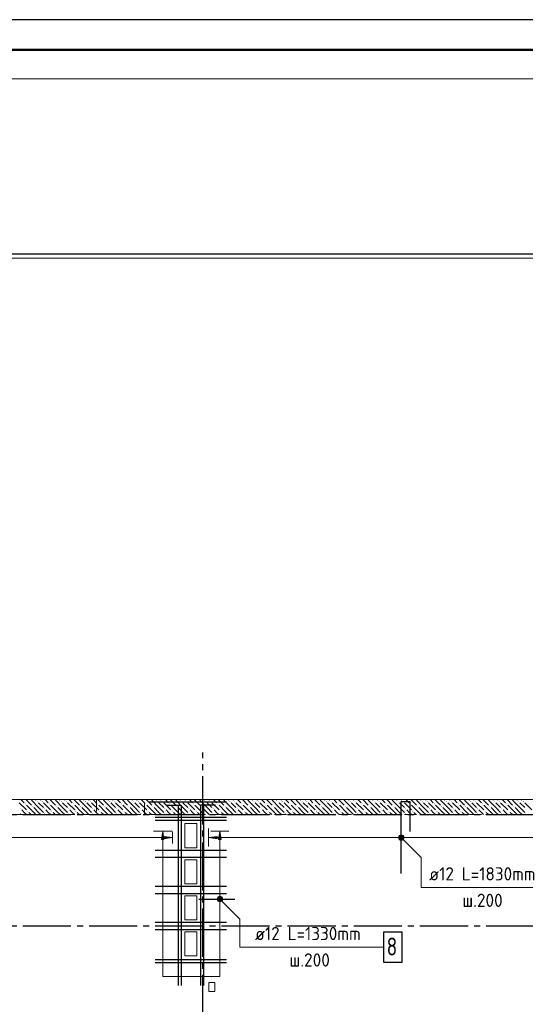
# Model space of a CAD drawing. Header units: millimetres. Extents: x 0 to 59400, y 0 to 42000.
# Tile 19 of 34: x 27947 to 36351, y 25628 to 42000. Entities that reach past the tile are written whole.
import ezdxf

# ---------------------------------------------------------------- set-up
doc = ezdxf.new("R2010")
doc.units = ezdxf.units.MM
doc.linetypes.add('______2', pattern=[270, 200, -70])
doc.linetypes.add('______5', pattern=[1100, 800, -100, 100, -100])
for name, color, linetype, lineweight in [('Standard', 7, 'Continuous', 25), ('ЖБ Перекрытие верхний уровень', 7, 'Continuous', 18), ('Обрамление П-обр. равн.', 7, 'Continuous', 25), ('Обрамление П-обр. равн.неравн.', 7, 'Continuous', 25), ('Обрамление проемов стержнями', 7, 'Continuous', 18), ('Позиционная метка номер позиции', 7, 'Continuous', 13)]:
    doc.layers.add(name, color=color, linetype=linetype, lineweight=lineweight)
doc.layers.add('ЖБ Стена верхний уровень', color=7, linetype='______2', lineweight=13, true_color=0x656565)
doc.layers.add('Оси', color=7, linetype='______5', lineweight=13, true_color=0x656565)
doc.styles.add('ISOCPEUR', font='txt')

msp = doc.modelspace()

# ---------------------------------------------------------------- hatches: boundary and pattern name
at = {"layer": 'ЖБ Стена верхний уровень', "linetype": 'Continuous', "lineweight": 18, "transparency": 33554687}
for points in [[(28234, 29000), (28241, 29006), (28247, 29000), (28241, 28993)], [(28314, 29000), (28321, 29006), (28327, 29000), (28321, 28993)], [(28634, 29000), (28641, 29006), (28647, 29000), (28641, 28993)], [(28714, 29000), (28721, 29006), (28727, 29000), (28721, 28993)], [(29034, 29000), (29041, 29006), (29047, 29000), (29041, 28993)], [(29114, 29000), (29121, 29006), (29127, 29000), (29121, 28993)], [(29434, 29000), (29441, 29006), (29447, 29000), (29441, 28993)], [(29514, 29000), (29521, 29006), (29527, 29000), (29521, 28993)], [(29834, 29000), (29841, 29006), (29847, 29000), (29841, 28993)], [(29914, 29000), (29921, 29006), (29927, 29000), (29921, 28993)], [(30234, 29000), (30241, 29006), (30247, 29000), (30241, 28993)], [(30314, 29000), (30321, 29006), (30327, 29000), (30321, 28993)], [(30634, 29000), (30641, 29006), (30647, 29000), (30641, 28993)], [(30714, 29000), (30721, 29006), (30727, 29000), (30721, 28993)], [(31034, 29000), (31041, 29006), (31047, 29000), (31041, 28993)], [(31114, 29000), (31121, 29006), (31127, 29000), (31121, 28993)], [(31434, 29000), (31441, 29006), (31447, 29000), (31441, 28993)], [(31514, 29000), (31521, 29006), (31527, 29000), (31521, 28993)], [(31834, 29000), (31841, 29006), (31847, 29000), (31841, 28993)], [(31914, 29000), (31921, 29006), (31927, 29000), (31921, 28993)], [(32234, 29000), (32241, 29006), (32247, 29000), (32241, 28993)], [(32314, 29000), (32321, 29006), (32327, 29000), (32321, 28993)], [(32634, 29000), (32641, 29006), (32647, 29000), (32641, 28993)], [(32714, 29000), (32721, 29006), (32727, 29000), (32721, 28993)], [(33034, 29000), (33041, 29006), (33047, 29000), (33041, 28993)], [(33114, 29000), (33121, 29006), (33127, 29000), (33121, 28993)], [(33434, 29000), (33441, 29006), (33447, 29000), (33441, 28993)], [(33514, 29000), (33521, 29006), (33527, 29000), (33521, 28993)], [(33834, 29000), (33841, 29006), (33847, 29000), (33841, 28993)], [(33914, 29000), (33921, 29006), (33927, 29000), (33921, 28993)], [(34234, 29000), (34241, 29006), (34247, 29000), (34241, 28993)], [(34314, 29000), (34321, 29006), (34327, 29000), (34321, 28993)], [(34634, 29000), (34641, 29006), (34647, 29000), (34641, 28993)], [(34714, 29000), (34721, 29006), (34727, 29000), (34721, 28993)], [(35034, 29000), (35041, 29006), (35047, 29000), (35041, 28993)], [(35114, 29000), (35121, 29006), (35127, 29000), (35121, 28993)], [(35434, 29000), (35441, 29006), (35447, 29000), (35441, 28993)], [(35514, 29000), (35521, 29006), (35527, 29000), (35521, 28993)], [(35834, 29000), (35841, 29006), (35847, 29000), (35841, 28993)], [(35914, 29000), (35921, 29006), (35927, 29000), (35921, 28993)], [(36234, 29000), (36241, 29006), (36247, 29000), (36241, 28993)], [(36314, 29000), (36321, 29006), (36327, 29000), (36321, 28993)], [(27954, 28880), (27961, 28886), (27967, 28880), (27961, 28873)], [(28034, 28960), (28041, 28966), (28047, 28960), (28041, 28953)], [(28074, 28840), (28081, 28846), (28087, 28840), (28081, 28833)], [(28154, 28920), (28161, 28926), (28167, 28920), (28161, 28913)], [(28354, 28880), (28361, 28886), (28367, 28880), (28361, 28873)], [(28434, 28960), (28441, 28966), (28447, 28960), (28441, 28953)], [(28474, 28840), (28481, 28846), (28487, 28840), (28481, 28833)], [(28554, 28920), (28561, 28926), (28567, 28920), (28561, 28913)], [(28754, 28880), (28761, 28886), (28767, 28880), (28761, 28873)], [(28834, 28960), (28841, 28966), (28847, 28960), (28841, 28953)], [(28874, 28840), (28881, 28846), (28887, 28840), (28881, 28833)], [(28954, 28920), (28961, 28926), (28967, 28920), (28961, 28913)], [(29154, 28880), (29161, 28886), (29167, 28880), (29161, 28873)], [(29234, 28960), (29241, 28966), (29247, 28960), (29241, 28953)], [(29274, 28840), (29281, 28846), (29287, 28840), (29281, 28833)], [(29354, 28920), (29361, 28926), (29367, 28920), (29361, 28913)], [(29554, 28880), (29561, 28886), (29567, 28880), (29561, 28873)], [(29634, 28960), (29641, 28966), (29647, 28960), (29641, 28953)], [(29674, 28840), (29681, 28846), (29687, 28840), (29681, 28833)], [(29754, 28920), (29761, 28926), (29767, 28920), (29761, 28913)], [(29954, 28880), (29961, 28886), (29967, 28880), (29961, 28873)], [(30034, 28960), (30041, 28966), (30047, 28960), (30041, 28953)], [(30074, 28840), (30081, 28846), (30087, 28840), (30081, 28833)], [(30154, 28920), (30161, 28926), (30167, 28920), (30161, 28913)], [(30354, 28880), (30361, 28886), (30367, 28880), (30361, 28873)], [(30434, 28960), (30441, 28966), (30447, 28960), (30441, 28953)], [(30474, 28840), (30481, 28846), (30487, 28840), (30481, 28833)], [(30554, 28920), (30561, 28926), (30567, 28920), (30561, 28913)], [(30754, 28880), (30761, 28886), (30767, 28880), (30761, 28873)], [(30834, 28960), (30841, 28966), (30847, 28960), (30841, 28953)], [(30874, 28840), (30881, 28846), (30887, 28840), (30881, 28833)], [(30954, 28920), (30961, 28926), (30967, 28920), (30961, 28913)], [(31154, 28880), (31161, 28886), (31167, 28880), (31161, 28873)], [(31234, 28960), (31241, 28966), (31247, 28960), (31241, 28953)], [(31274, 28840), (31281, 28846), (31287, 28840), (31281, 28833)], [(31354, 28920), (31361, 28926), (31367, 28920), (31361, 28913)], [(31554, 28880), (31561, 28886), (31567, 28880), (31561, 28873)], [(31634, 28960), (31641, 28966), (31647, 28960), (31641, 28953)], [(31674, 28840), (31681, 28846), (31687, 28840), (31681, 28833)], [(31754, 28920), (31761, 28926), (31767, 28920), (31761, 28913)], [(31954, 28880), (31961, 28886), (31967, 28880), (31961, 28873)], [(32034, 28960), (32041, 28966), (32047, 28960), (32041, 28953)], [(32074, 28840), (32081, 28846), (32087, 28840), (32081, 28833)], [(32154, 28920), (32161, 28926), (32167, 28920), (32161, 28913)], [(32354, 28880), (32361, 28886), (32367, 28880), (32361, 28873)], [(32434, 28960), (32441, 28966), (32447, 28960), (32441, 28953)], [(32474, 28840), (32481, 28846), (32487, 28840), (32481, 28833)], [(32554, 28920), (32561, 28926), (32567, 28920), (32561, 28913)], [(32754, 28880), (32761, 28886), (32767, 28880), (32761, 28873)], [(32834, 28960), (32841, 28966), (32847, 28960), (32841, 28953)], [(32874, 28840), (32881, 28846), (32887, 28840), (32881, 28833)], [(32954, 28920), (32961, 28926), (32967, 28920), (32961, 28913)], [(33154, 28880), (33161, 28886), (33167, 28880), (33161, 28873)], [(33234, 28960), (33241, 28966), (33247, 28960), (33241, 28953)], [(33274, 28840), (33281, 28846), (33287, 28840), (33281, 28833)], [(33354, 28920), (33361, 28926), (33367, 28920), (33361, 28913)], [(33554, 28880), (33561, 28886), (33567, 28880), (33561, 28873)], [(33634, 28960), (33641, 28966), (33647, 28960), (33641, 28953)], [(33674, 28840), (33681, 28846), (33687, 28840), (33681, 28833)], [(33754, 28920), (33761, 28926), (33767, 28920), (33761, 28913)], [(33954, 28880), (33961, 28886), (33967, 28880), (33961, 28873)], [(34034, 28960), (34041, 28966), (34047, 28960), (34041, 28953)], [(34074, 28840), (34081, 28846), (34087, 28840), (34081, 28833)], [(34154, 28920), (34161, 28926), (34167, 28920), (34161, 28913)], [(34354, 28880), (34361, 28886), (34367, 28880), (34361, 28873)], [(34434, 28960), (34441, 28966), (34447, 28960), (34441, 28953)], [(34474, 28840), (34481, 28846), (34487, 28840), (34481, 28833)], [(34554, 28920), (34561, 28926), (34567, 28920), (34561, 28913)], [(34754, 28880), (34761, 28886), (34767, 28880), (34761, 28873)], [(34834, 28960), (34841, 28966), (34847, 28960), (34841, 28953)], [(34874, 28840), (34881, 28846), (34887, 28840), (34881, 28833)], [(34954, 28920), (34961, 28926), (34967, 28920), (34961, 28913)], [(35154, 28880), (35161, 28886), (35167, 28880), (35161, 28873)], [(35234, 28960), (35241, 28966), (35247, 28960), (35241, 28953)], [(35274, 28840), (35281, 28846), (35287, 28840), (35281, 28833)], [(35354, 28920), (35361, 28926), (35367, 28920), (35361, 28913)], [(35554, 28880), (35561, 28886), (35567, 28880), (35561, 28873)], [(35634, 28960), (35641, 28966), (35647, 28960), (35641, 28953)], [(35674, 28840), (35681, 28846), (35687, 28840), (35681, 28833)], [(35754, 28920), (35761, 28926), (35767, 28920), (35761, 28913)], [(35954, 28880), (35961, 28886), (35967, 28880), (35961, 28873)], [(36034, 28960), (36041, 28966), (36047, 28960), (36041, 28953)], [(36074, 28840), (36081, 28846), (36087, 28840), (36081, 28833)], [(36154, 28920), (36161, 28926), (36167, 28920), (36161, 28913)], [(27954, 28800), (27961, 28806), (27967, 28800), (27961, 28793)], [(28354, 28800), (28361, 28806), (28367, 28800), (28361, 28793)], [(28754, 28800), (28761, 28806), (28767, 28800), (28761, 28793)], [(29154, 28800), (29161, 28806), (29167, 28800), (29161, 28793)], [(29554, 28800), (29561, 28806), (29567, 28800), (29561, 28793)], [(29954, 28800), (29961, 28806), (29967, 28800), (29961, 28793)], [(30354, 28800), (30361, 28806), (30367, 28800), (30361, 28793)], [(30754, 28800), (30761, 28806), (30767, 28800), (30761, 28793)], [(31154, 28800), (31161, 28806), (31167, 28800), (31161, 28793)], [(31554, 28800), (31561, 28806), (31567, 28800), (31561, 28793)], [(31954, 28800), (31961, 28806), (31967, 28800), (31961, 28793)], [(32354, 28800), (32361, 28806), (32367, 28800), (32361, 28793)], [(32754, 28800), (32761, 28806), (32767, 28800), (32761, 28793)], [(33154, 28800), (33161, 28806), (33167, 28800), (33161, 28793)], [(33554, 28800), (33561, 28806), (33567, 28800), (33561, 28793)], [(33954, 28800), (33961, 28806), (33967, 28800), (33961, 28793)], [(34354, 28800), (34361, 28806), (34367, 28800), (34361, 28793)], [(34754, 28800), (34761, 28806), (34767, 28800), (34761, 28793)], [(35154, 28800), (35161, 28806), (35167, 28800), (35161, 28793)], [(35554, 28800), (35561, 28806), (35567, 28800), (35561, 28793)], [(35954, 28800), (35961, 28806), (35967, 28800), (35961, 28793)]]:
    msp.add_hatch(color=7, dxfattribs=at).paths.add_polyline_path(points, flags=16)
at = {"layer": 'Обрамление П-обр. равн.', "linetype": 'Continuous', "lineweight": 13, "transparency": 33554687}
msp.add_hatch(color=7, dxfattribs=at).paths.add_polyline_path([(30344, 28367), (30324, 28507), (30304, 28367)])
for points in [[(31254, 28367), (31274, 28507), (31294, 28367)], [(31228, 28381), (31088, 28401), (31228, 28421)]]:
    msp.add_hatch(color=7, dxfattribs=at).paths.add_polyline_path(points, flags=16)
at = {"layer": 'Обрамление П-обр. равн.неравн.', "linetype": 'Continuous', "lineweight": 13, "transparency": 33554687}
msp.add_hatch(color=7, dxfattribs=at).paths.add_polyline_path([(30348, 28381), (30488, 28401), (30348, 28421)])
at = {"layer": 'Позиционная метка номер позиции', "linetype": 'Continuous', "lineweight": 13, "transparency": 33554687}
for points in [[(34244, 28412), (34276, 28444), (34256, 28433)], [(34276, 28444), (34244, 28412), (34244, 28390)], [(34276, 28444), (34244, 28390), (34299, 28444)], [(34299, 28444), (34244, 28390), (34256, 28369)], [(34299, 28444), (34256, 28369), (34320, 28433)], [(34320, 28433), (34256, 28369), (34276, 28358)], [(34320, 28433), (34276, 28358), (34331, 28412)], [(34331, 28412), (34276, 28358), (34299, 28358)], [(34331, 28412), (34299, 28358), (34331, 28390)], [(34331, 28390), (34299, 28358), (34320, 28369)], [(31231, 27388), (31262, 27420), (31242, 27409)], [(31262, 27420), (31231, 27388), (31231, 27366)], [(31262, 27420), (31231, 27366), (31285, 27420)], [(31285, 27420), (31231, 27366), (31242, 27345)], [(31285, 27420), (31242, 27345), (31306, 27409)], [(31306, 27409), (31242, 27345), (31262, 27334)], [(31306, 27409), (31262, 27334), (31317, 27388)], [(31317, 27388), (31262, 27334), (31285, 27334)], [(31317, 27388), (31285, 27334), (31317, 27366)], [(31317, 27366), (31285, 27334), (31306, 27345)]]:
    msp.add_hatch(color=7, dxfattribs=at).paths.add_polyline_path(points)

# ---------------------------------------------------------------- linework, layer by layer
at = {"layer": 'Standard', "color": 7, "linetype": 'Continuous', "lineweight": 25, "transparency": 33554687}
msp.add_lwpolyline([(0, 0), (59400, 0), (59400, 42000), (0, 42000), (0, 0)], close=True, dxfattribs=at)
at = {"layer": 'Standard', "color": 7, "linetype": 'Continuous', "lineweight": 13, "transparency": 33554687}
for points in [[(59400, 42000), (0, 42000), (0, 19532), (59400, 19532), (59400, 42000)], [(6813, 19282), (55406, 19282), (55406, 38032), (6813, 38032), (6813, 19282)], [(6813, 19532), (55406, 19532), (55406, 38032), (6813, 38032), (6813, 19532)]]:
    msp.add_lwpolyline(points, dxfattribs=at)
at = {"layer": 'Standard', "color": 7, "linetype": 'Continuous', "lineweight": 50, "transparency": 33554687}
msp.add_lwpolyline([(2000, 41500), (58900, 41500), (58900, 500), (2000, 500), (2000, 41500)], close=True, dxfattribs=at)
at = {"layer": 'Standard', "color": 7, "linetype": 'Continuous', "lineweight": 18, "transparency": 33554687}
msp.add_lwpolyline([(59291, 41017), (2391, 41017), (2391, 5517), (59291, 5517), (59291, 41017)], dxfattribs=at)
at = {"layer": 'Standard', "color": 254, "linetype": 'Continuous', "lineweight": 25, "true_color": 0xc4c4ff, "transparency": 33554687}
msp.add_lwpolyline([(6744, 19461), (54029, 19461), (54029, 38101), (6744, 38101), (6744, 19461)], dxfattribs=at)
at = {"layer": 'ЖБ Перекрытие верхний уровень', "color": 7, "linetype": 'Continuous', "lineweight": 18, "transparency": 33554687}
for p, q in [((37604, 29032), (24063, 29032)), ((30893, 28632), (30693, 28632)), ((30693, 28632), (30693, 28232)), ((30893, 28232), (30893, 28632)), ((30693, 28232), (30893, 28232)), ((30893, 28032), (30693, 28032)), ((30693, 28032), (30693, 27632)), ((30893, 27632), (30893, 28032)), ((30693, 27632), (30893, 27632)), ((30893, 27432), (30693, 27432)), ((30693, 27432), (30693, 27032)), ((30893, 27032), (30893, 27432)), ((30693, 27032), (30893, 27032)), ((30893, 26832), (30693, 26832)), ((30693, 26832), (30693, 26432)), ((30893, 26432), (30893, 26832)), ((30693, 26432), (30893, 26432)), ((31193, 25992), (31093, 25992)), ((31093, 25992), (31093, 25842)), ((31193, 25842), (31193, 25992)), ((31093, 25842), (31193, 25842))]:
    msp.add_line(p, q, dxfattribs=at)
at = {"layer": 'ЖБ Стена верхний уровень', "color": 251, "linetype": '______2', "lineweight": 13, "true_color": 0x656565, "transparency": 33554687}
for p, q in [((29223, 29032), (27043, 29032)), ((29223, 29032), (29223, 28782)), ((30023, 29032), (29223, 29032)), ((30023, 28782), (30023, 29032)), ((37604, 29032), (30023, 29032)), ((27043, 28782), (29223, 28782)), ((29223, 28782), (30023, 28782)), ((30023, 28782), (37692, 28782))]:
    msp.add_line(p, q, dxfattribs=at)
at = {"layer": 'ЖБ Стена верхний уровень', "color": 9, "linetype": 'Continuous', "lineweight": 18, "true_color": 0xc7c7c7, "transparency": 33554687}
for p, q in [((27941, 28980), (28061, 28860)), ((27968, 29032), (28021, 28980)), ((28048, 29032), (28141, 28940)), ((28261, 28900), (28141, 29020)), ((28208, 29032), (28221, 29020)), ((28261, 28980), (28341, 28900)), ((28301, 29020), (28288, 29032)), ((28341, 28980), (28461, 28860)), ((28368, 29032), (28421, 28980)), ((28448, 29032), (28541, 28940)), ((28661, 28900), (28541, 29020)), ((28608, 29032), (28621, 29020)), ((28661, 28980), (28741, 28900)), ((28701, 29020), (28688, 29032)), ((28741, 28980), (28861, 28860)), ((28768, 29032), (28821, 28980)), ((28848, 29032), (28941, 28940)), ((29061, 28900), (28941, 29020)), ((29008, 29032), (29021, 29020)), ((29061, 28980), (29141, 28900)), ((29101, 29020), (29088, 29032)), ((29141, 28980), (29261, 28860)), ((29168, 29032), (29221, 28980)), ((29248, 29032), (29341, 28940)), ((29461, 28900), (29341, 29020)), ((29408, 29032), (29421, 29020)), ((29461, 28980), (29541, 28900)), ((29501, 29020), (29488, 29032)), ((29541, 28980), (29661, 28860)), ((29568, 29032), (29621, 28980)), ((29648, 29032), (29741, 28940)), ((29861, 28900), (29741, 29020)), ((29808, 29032), (29821, 29020)), ((29861, 28980), (29941, 28900)), ((29901, 29020), (29888, 29032)), ((29941, 28980), (30061, 28860)), ((29968, 29032), (30021, 28980)), ((30048, 29032), (30141, 28940)), ((30261, 28900), (30141, 29020)), ((30208, 29032), (30221, 29020)), ((30261, 28980), (30341, 28900)), ((30301, 29020), (30288, 29032)), ((30341, 28980), (30461, 28860)), ((30368, 29032), (30421, 28980)), ((30448, 29032), (30541, 28940)), ((30661, 28900), (30541, 29020)), ((30608, 29032), (30621, 29020)), ((30661, 28980), (30741, 28900)), ((30701, 29020), (30688, 29032)), ((30741, 28980), (30861, 28860)), ((30768, 29032), (30821, 28980)), ((30848, 29032), (30941, 28940)), ((31061, 28900), (30941, 29020)), ((31008, 29032), (31021, 29020)), ((31061, 28980), (31141, 28900)), ((31101, 29020), (31088, 29032)), ((31141, 28980), (31261, 28860)), ((31168, 29032), (31221, 28980)), ((31248, 29032), (31341, 28940)), ((31461, 28900), (31341, 29020)), ((31408, 29032), (31421, 29020)), ((31461, 28980), (31541, 28900)), ((31501, 29020), (31488, 29032)), ((31541, 28980), (31661, 28860)), ((31568, 29032), (31621, 28980)), ((31648, 29032), (31741, 28940)), ((31861, 28900), (31741, 29020)), ((31808, 29032), (31821, 29020)), ((31861, 28980), (31941, 28900)), ((31901, 29020), (31888, 29032)), ((31941, 28980), (32061, 28860)), ((31968, 29032), (32021, 28980)), ((32048, 29032), (32141, 28940)), ((32261, 28900), (32141, 29020)), ((32208, 29032), (32221, 29020)), ((32261, 28980), (32341, 28900)), ((32301, 29020), (32288, 29032)), ((32341, 28980), (32461, 28860)), ((32368, 29032), (32421, 28980)), ((32448, 29032), (32541, 28940)), ((32661, 28900), (32541, 29020)), ((32608, 29032), (32621, 29020)), ((32661, 28980), (32741, 28900)), ((32701, 29020), (32688, 29032)), ((32741, 28980), (32861, 28860)), ((32768, 29032), (32821, 28980)), ((32848, 29032), (32941, 28940)), ((33061, 28900), (32941, 29020)), ((33008, 29032), (33021, 29020)), ((33061, 28980), (33141, 28900)), ((33101, 29020), (33088, 29032)), ((33141, 28980), (33261, 28860)), ((33168, 29032), (33221, 28980)), ((33248, 29032), (33341, 28940)), ((33461, 28900), (33341, 29020)), ((33408, 29032), (33421, 29020)), ((33461, 28980), (33541, 28900)), ((33501, 29020), (33488, 29032)), ((33541, 28980), (33661, 28860)), ((33568, 29032), (33621, 28980)), ((33648, 29032), (33741, 28940)), ((33861, 28900), (33741, 29020)), ((33808, 29032), (33821, 29020)), ((33861, 28980), (33941, 28900)), ((33901, 29020), (33888, 29032)), ((33941, 28980), (34061, 28860)), ((33968, 29032), (34021, 28980)), ((34048, 29032), (34141, 28940)), ((34261, 28900), (34141, 29020)), ((34208, 29032), (34221, 29020)), ((34261, 28980), (34341, 28900)), ((34301, 29020), (34288, 29032)), ((34341, 28980), (34461, 28860)), ((34368, 29032), (34421, 28980)), ((34448, 29032), (34541, 28940)), ((34661, 28900), (34541, 29020)), ((34608, 29032), (34621, 29020)), ((34661, 28980), (34741, 28900)), ((34701, 29020), (34688, 29032)), ((34741, 28980), (34861, 28860)), ((34768, 29032), (34821, 28980)), ((34848, 29032), (34941, 28940)), ((35061, 28900), (34941, 29020)), ((35008, 29032), (35021, 29020)), ((35061, 28980), (35141, 28900)), ((35101, 29020), (35088, 29032)), ((35141, 28980), (35261, 28860)), ((35168, 29032), (35221, 28980)), ((35248, 29032), (35341, 28940)), ((35461, 28900), (35341, 29020)), ((35408, 29032), (35421, 29020)), ((35461, 28980), (35541, 28900)), ((35501, 29020), (35488, 29032)), ((35541, 28980), (35661, 28860)), ((35568, 29032), (35621, 28980)), ((35648, 29032), (35741, 28940)), ((35861, 28900), (35741, 29020)), ((35808, 29032), (35821, 29020)), ((35861, 28980), (35941, 28900)), ((35901, 29020), (35888, 29032)), ((35941, 28980), (36061, 28860)), ((35968, 29032), (36021, 28980)), ((36048, 29032), (36141, 28940)), ((36261, 28900), (36141, 29020)), ((36208, 29032), (36221, 29020)), ((36261, 28980), (36341, 28900)), ((36301, 29020), (36288, 29032)), ((36341, 28980), (36461, 28860)), ((28021, 28820), (27981, 28860)), ((28058, 28782), (28021, 28820)), ((28181, 28820), (28061, 28940)), ((28101, 28820), (28138, 28782)), ((28181, 28900), (28261, 28820)), ((28181, 28820), (28218, 28782)), ((28261, 28900), (28341, 28820)), ((28261, 28820), (28298, 28782)), ((28421, 28820), (28381, 28860)), ((28458, 28782), (28421, 28820)), ((28581, 28820), (28461, 28940)), ((28501, 28820), (28538, 28782)), ((28581, 28900), (28661, 28820)), ((28581, 28820), (28618, 28782)), ((28661, 28900), (28741, 28820)), ((28661, 28820), (28698, 28782)), ((28821, 28820), (28781, 28860)), ((28858, 28782), (28821, 28820)), ((28981, 28820), (28861, 28940)), ((28901, 28820), (28938, 28782)), ((28981, 28900), (29061, 28820)), ((28981, 28820), (29018, 28782)), ((29061, 28900), (29141, 28820)), ((29061, 28820), (29098, 28782)), ((29221, 28820), (29181, 28860)), ((29258, 28782), (29221, 28820)), ((29381, 28820), (29261, 28940)), ((29301, 28820), (29338, 28782)), ((29381, 28900), (29461, 28820)), ((29381, 28820), (29418, 28782)), ((29461, 28900), (29541, 28820)), ((29461, 28820), (29498, 28782)), ((29621, 28820), (29581, 28860)), ((29658, 28782), (29621, 28820)), ((29781, 28820), (29661, 28940)), ((29701, 28820), (29738, 28782)), ((29781, 28900), (29861, 28820)), ((29781, 28820), (29818, 28782)), ((29861, 28900), (29941, 28820)), ((29861, 28820), (29898, 28782)), ((30021, 28820), (29981, 28860)), ((30058, 28782), (30021, 28820)), ((30181, 28820), (30061, 28940)), ((30101, 28820), (30138, 28782)), ((30181, 28900), (30261, 28820)), ((30181, 28820), (30218, 28782)), ((30261, 28900), (30341, 28820)), ((30261, 28820), (30298, 28782)), ((30421, 28820), (30381, 28860)), ((30458, 28782), (30421, 28820)), ((30581, 28820), (30461, 28940)), ((30501, 28820), (30538, 28782)), ((30581, 28900), (30661, 28820)), ((30581, 28820), (30618, 28782)), ((30661, 28900), (30741, 28820)), ((30661, 28820), (30698, 28782)), ((30821, 28820), (30781, 28860)), ((30858, 28782), (30821, 28820)), ((30981, 28820), (30861, 28940)), ((30901, 28820), (30938, 28782)), ((30981, 28900), (31061, 28820)), ((30981, 28820), (31018, 28782)), ((31061, 28900), (31141, 28820)), ((31061, 28820), (31098, 28782)), ((31221, 28820), (31181, 28860)), ((31258, 28782), (31221, 28820)), ((31381, 28820), (31261, 28940)), ((31301, 28820), (31338, 28782)), ((31381, 28900), (31461, 28820)), ((31381, 28820), (31418, 28782)), ((31461, 28900), (31541, 28820)), ((31461, 28820), (31498, 28782)), ((31621, 28820), (31581, 28860)), ((31658, 28782), (31621, 28820)), ((31781, 28820), (31661, 28940)), ((31701, 28820), (31738, 28782)), ((31781, 28900), (31861, 28820)), ((31781, 28820), (31818, 28782)), ((31861, 28900), (31941, 28820)), ((31861, 28820), (31898, 28782)), ((32021, 28820), (31981, 28860)), ((32058, 28782), (32021, 28820)), ((32181, 28820), (32061, 28940)), ((32101, 28820), (32138, 28782)), ((32181, 28900), (32261, 28820)), ((32181, 28820), (32218, 28782)), ((32261, 28900), (32341, 28820)), ((32261, 28820), (32298, 28782)), ((32421, 28820), (32381, 28860)), ((32458, 28782), (32421, 28820)), ((32581, 28820), (32461, 28940)), ((32501, 28820), (32538, 28782)), ((32581, 28900), (32661, 28820)), ((32581, 28820), (32618, 28782)), ((32661, 28900), (32741, 28820)), ((32661, 28820), (32698, 28782)), ((32821, 28820), (32781, 28860)), ((32858, 28782), (32821, 28820)), ((32981, 28820), (32861, 28940)), ((32901, 28820), (32938, 28782)), ((32981, 28900), (33061, 28820)), ((32981, 28820), (33018, 28782)), ((33061, 28900), (33141, 28820)), ((33061, 28820), (33098, 28782)), ((33221, 28820), (33181, 28860)), ((33258, 28782), (33221, 28820)), ((33381, 28820), (33261, 28940)), ((33301, 28820), (33338, 28782)), ((33381, 28900), (33461, 28820)), ((33381, 28820), (33418, 28782)), ((33461, 28900), (33541, 28820)), ((33461, 28820), (33498, 28782)), ((33621, 28820), (33581, 28860)), ((33658, 28782), (33621, 28820)), ((33781, 28820), (33661, 28940)), ((33701, 28820), (33738, 28782)), ((33781, 28900), (33861, 28820)), ((33781, 28820), (33818, 28782)), ((33861, 28900), (33941, 28820)), ((33861, 28820), (33898, 28782)), ((34021, 28820), (33981, 28860)), ((34058, 28782), (34021, 28820)), ((34181, 28820), (34061, 28940)), ((34101, 28820), (34138, 28782)), ((34181, 28900), (34261, 28820)), ((34181, 28820), (34218, 28782)), ((34261, 28900), (34341, 28820)), ((34261, 28820), (34298, 28782)), ((34421, 28820), (34381, 28860)), ((34458, 28782), (34421, 28820)), ((34581, 28820), (34461, 28940)), ((34501, 28820), (34538, 28782)), ((34581, 28900), (34661, 28820)), ((34581, 28820), (34618, 28782)), ((34661, 28900), (34741, 28820)), ((34661, 28820), (34698, 28782)), ((34821, 28820), (34781, 28860)), ((34858, 28782), (34821, 28820)), ((34981, 28820), (34861, 28940)), ((34901, 28820), (34938, 28782)), ((34981, 28900), (35061, 28820)), ((34981, 28820), (35018, 28782)), ((35061, 28900), (35141, 28820)), ((35061, 28820), (35098, 28782)), ((35221, 28820), (35181, 28860)), ((35258, 28782), (35221, 28820)), ((35381, 28820), (35261, 28940)), ((35301, 28820), (35338, 28782)), ((35381, 28900), (35461, 28820)), ((35381, 28820), (35418, 28782)), ((35461, 28900), (35541, 28820)), ((35461, 28820), (35498, 28782)), ((35621, 28820), (35581, 28860)), ((35658, 28782), (35621, 28820)), ((35781, 28820), (35661, 28940)), ((35701, 28820), (35738, 28782)), ((35781, 28900), (35861, 28820)), ((35781, 28820), (35818, 28782)), ((35861, 28900), (35941, 28820)), ((35861, 28820), (35898, 28782)), ((36021, 28820), (35981, 28860)), ((36058, 28782), (36021, 28820)), ((36181, 28820), (36061, 28940)), ((36101, 28820), (36138, 28782)), ((36181, 28900), (36261, 28820)), ((36181, 28820), (36218, 28782)), ((36261, 28900), (36341, 28820)), ((36261, 28820), (36298, 28782))]:
    msp.add_line(p, q, dxfattribs=at)
at = {"layer": 'Обрамление П-обр. равн.', "color": 251, "linetype": 'Continuous', "lineweight": 13, "true_color": 0x494949, "transparency": 33554687}
for p, q in [((30474, 28507), (30174, 28507)), ((30324, 28507), (30304, 28367)), ((30324, 28507), (30324, 28507)), ((30324, 28507), (30324, 28507)), ((30324, 28507), (30324, 28507)), ((30344, 28367), (30324, 28507)), ((31088, 28551), (31088, 28251)), ((31424, 28507), (31124, 28507)), ((31254, 28367), (31274, 28507)), ((31274, 28507), (31274, 28507)), ((31274, 28507), (31274, 28507)), ((31274, 28507), (31274, 28507)), ((31274, 28507), (31294, 28367)), ((30304, 28367), (30344, 28367)), ((30324, 28367), (30324, 28357)), ((31088, 28401), (31228, 28421)), ((31088, 28401), (31088, 28401)), ((31088, 28401), (31088, 28401)), ((31088, 28401), (31088, 28401)), ((31228, 28381), (31088, 28401)), ((31228, 28421), (31228, 28381)), ((31228, 28401), (31238, 28401)), ((31294, 28367), (31254, 28367)), ((31274, 28367), (31274, 28357))]:
    msp.add_line(p, q, dxfattribs=at)
at = {"layer": 'Обрамление П-обр. равн.', "color": 7, "linetype": 'Continuous', "lineweight": 25, "transparency": 33554687}
msp.add_line((30924, 27377), (31524, 27377), dxfattribs=at)
at = {"layer": 'Обрамление П-обр. равн.', "color": 251, "linetype": 'Continuous', "lineweight": 13, "true_color": 0x494949, "transparency": 33554687}
for points in [[(31088, 28401), (37958, 28401), (39647, 29769)], [(31274, 28507), (31274, 26090), (30324, 26090), (30324, 28507)]]:
    msp.add_lwpolyline(points, dxfattribs=at)
at = {"layer": 'Обрамление П-обр. равн.', "color": 7, "linetype": 'Continuous', "lineweight": 25, "transparency": 33554687}
msp.add_lwpolyline([(33996, 26328), (34306, 26328), (34306, 26828), (33996, 26828), (33996, 26328)], dxfattribs=at)
at = {"layer": 'Обрамление П-обр. равн.неравн.', "color": 251, "linetype": 'Continuous', "lineweight": 13, "true_color": 0x494949, "transparency": 33554687}
for p, q in [((30488, 28401), (30488, 28501)), ((24228, 28401), (30348, 28401)), ((30488, 28401), (30348, 28421)), ((30348, 28421), (30348, 28381)), ((30348, 28381), (30488, 28401)), ((30488, 28401), (30488, 28301)), ((30488, 28401), (30488, 28401))]:
    msp.add_line(p, q, dxfattribs=at)
at = {"layer": 'Обрамление П-обр. равн.неравн.', "color": 7, "linetype": 'Continuous', "lineweight": 25, "transparency": 33554687}
msp.add_lwpolyline([(34288, 27801), (34288, 29001), (34430, 29001), (34430, 28501)], dxfattribs=at)
at = {"layer": 'Обрамление проемов стержнями', "color": 7, "linetype": 'Continuous', "lineweight": 25, "transparency": 33554687}
for p, q in [((30099, 28992), (31287, 28992)), ((30199, 28992), (31387, 28992)), ((30199, 28742), (31387, 28742)), ((30199, 28742), (31387, 28742)), ((30199, 28692), (31387, 28692)), ((30199, 28692), (31387, 28692)), ((30199, 28192), (31387, 28192)), ((30199, 28192), (31387, 28192)), ((30199, 28072), (31387, 28072)), ((30199, 28072), (31387, 28072)), ((30199, 27592), (31387, 27592)), ((30199, 27592), (31387, 27592)), ((30199, 27472), (31387, 27472)), ((30199, 27472), (31387, 27472)), ((30199, 26992), (31387, 26992)), ((30199, 26992), (31387, 26992)), ((30199, 26872), (31387, 26872)), ((30199, 26872), (31387, 26872)), ((30199, 26372), (31387, 26372)), ((30199, 26372), (31387, 26372)), ((30199, 26322), (31387, 26322)), ((30199, 26322), (31387, 26322))]:
    msp.add_line(p, q, dxfattribs=at)
for points in [[(30383, 28938), (30583, 28938), (30583, 25938)], [(30383, 28938), (30583, 28938), (30583, 25938)], [(30433, 28938), (30633, 28938), (30633, 25938)], [(30433, 28938), (30633, 28938), (30633, 25938)], [(31153, 28938), (30953, 28938), (30953, 25938)], [(31153, 28938), (30953, 28938), (30953, 25938)], [(31203, 28938), (31003, 28938), (31003, 25938)], [(31203, 28938), (31003, 28938), (31003, 25938)]]:
    msp.add_lwpolyline(points, dxfattribs=at)
at = {"layer": 'Оси', "color": 8, "linetype": '______5', "lineweight": -3, "transparency": 33554687}
for p, q in [((30993, 16519), (30993, 29815)), ((3800, 28782), (38610, 28782)), ((3800, 26932), (38610, 26932))]:
    msp.add_line(p, q, dxfattribs=at)
at = {"layer": 'Позиционная метка номер позиции', "color": 7, "linetype": 'Continuous', "lineweight": 13, "transparency": 33554687}
for p, q in [((34256, 28433), (34256, 28433)), ((34256, 28369), (34256, 28369)), ((34320, 28433), (34320, 28433)), ((34320, 28369), (34320, 28369)), ((31242, 27409), (31242, 27409)), ((31242, 27345), (31242, 27345)), ((31306, 27409), (31306, 27409)), ((31306, 27345), (31306, 27345))]:
    msp.add_line(p, q, dxfattribs=at)
for points in [[(34288, 28401), (34621, 28068), (34621, 27570), (36832, 27570)], [(31274, 27377), (31607, 27044), (31607, 26578), (33986, 26578)]]:
    msp.add_lwpolyline(points, dxfattribs=at)
for centre in [(34288, 28401), (31274, 27377)]:
    msp.add_circle(centre, 45, dxfattribs=at)

# ---------------------------------------------------------------- texts
at = {"layer": 'Обрамление П-обр. равн.', "color": 7, "linetype": 'Continuous', "lineweight": 13, "transparency": 33554687, "attachment_point": 7, "style": 'ISOCPEUR'}
for s, insert, char_height, width in [('\\W0.94;ø12 L=1330mm ', (31859, 26695), 220, 2104.38), ('\\W0.78;8', (34046, 26438), 300, 326.41), ('\\W0.95;ш.200 ', (32431, 26255), 220, 962.12)]:
    msp.add_mtext(s, dxfattribs=dict(at, insert=insert, char_height=char_height, width=width))
at = {"layer": 'Обрамление П-обр. равн.неравн.', "color": 7, "linetype": 'Continuous', "lineweight": 13, "transparency": 33554687, "char_height": 220, "attachment_point": 7, "style": 'ISOCPEUR'}
for s, insert, width in [('\\W0.94;ø12 L=1830mm ', (34754, 27687), 2104.38), ('\\W0.95;ш.200 ', (35304, 27247), 962.13)]:
    msp.add_mtext(s, dxfattribs=dict(at, insert=insert, width=width))

doc.saveas('drawing.dxf')
